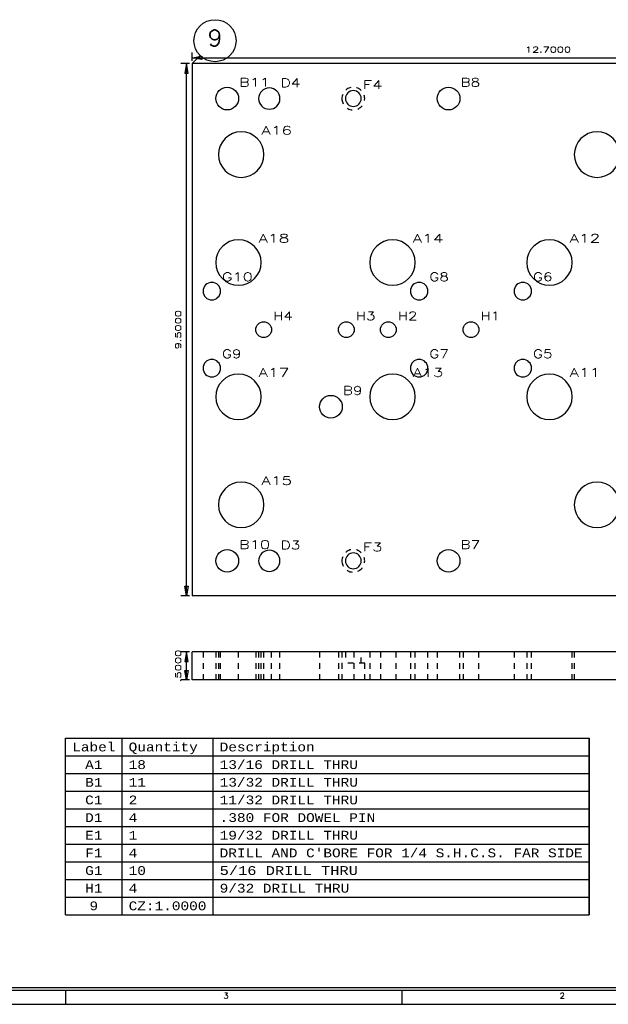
# Model space of a CAD drawing. Header units: inches. Extents: x 3 to 351, y 4 to 271.
# Tile 122 of 256: x 79 to 89, y 155 to 172. Entities that reach past the tile are written whole.
import ezdxf
from ezdxf.enums import TextEntityAlignment as Align

# ---------------------------------------------------------------- set-up
doc = ezdxf.new("R2010")
doc.units = ezdxf.units.IN
doc.header["$LTSCALE"] = 0.5
doc.header["$MEASUREMENT"] = 0
doc.linetypes.add('HIDDEN', pattern=[0.225, 0.15, -0.075])
for name, color, linetype in [('DSS', 7, 'Continuous'), ('MFB', 7, 'Continuous'), ('PLOTVIEW1', 7, 'Continuous')]:
    doc.layers.add(name, color=color, linetype=linetype)
doc.styles.add('VERO0-Simplex', font='simplex_.ttf')
doc.styles.add('VERO11-Courier New', font='cour.ttf')
doc.styles.add('VERO5-RomanD', font='romand__.ttf')

# ---------------------------------------------------------------- blocks, each defined once
blk = doc.blocks.new('ArrowheadClosed')
at = {"color": 0}
for p, q in [((0, 0), (-1, 0.18)), ((-1, 0.18), (-1, -0.18)), ((-1, -0.18), (0, 0))]:
    blk.add_line(p, q, dxfattribs=at)

msp = doc.modelspace()

# ---------------------------------------------------------------- linework, layer by layer
at = {"layer": 'DSS', "color": 56, "linetype": 'Continuous'}
for p, q in [((82.012, 171.487), (82.012, 171.637)), ((82.012, 171.537), (94.712, 171.537)), ((81.962, 171.437), (81.812, 171.437)), ((81.912, 161.937), (81.912, 171.437)), ((81.962, 161.937), (81.812, 161.937)), ((81.962, 160.937), (81.812, 160.937)), ((81.912, 160.437), (81.912, 160.937)), ((81.962, 160.437), (81.812, 160.437))]:
    msp.add_line(p, q, dxfattribs=at)
at = {"layer": 'DSS', "color": 9, "linetype": 'Continuous'}
for p, q in [((82.012, 171.437), (82.012, 161.937)), ((94.712, 171.437), (82.012, 171.437)), ((94.712, 161.937), (82.012, 161.937)), ((94.712, 160.937), (82.012, 160.937)), ((82.012, 160.437), (82.012, 160.937)), ((94.712, 160.437), (82.012, 160.437))]:
    msp.add_line(p, q, dxfattribs=at)
at = {"layer": 'DSS', "color": 254, "linetype": 'HIDDEN'}
for p, q in [((82.206, 160.937), (82.206, 160.437)), ((82.431, 160.937), (82.431, 160.437)), ((82.434, 160.937), (82.434, 160.437)), ((82.481, 160.937), (82.481, 160.437)), ((82.518, 160.437), (82.518, 160.937)), ((82.84, 160.437), (82.84, 160.937)), ((83.146, 160.937), (83.146, 160.437)), ((83.197, 160.937), (83.197, 160.437)), ((83.243, 160.437), (83.243, 160.937)), ((83.293, 160.437), (83.293, 160.937)), ((83.428, 160.437), (83.428, 160.937)), ((83.577, 160.437), (83.577, 160.937)), ((84.284, 160.937), (84.284, 160.437)), ((84.621, 160.937), (84.621, 160.437)), ((84.69, 160.437), (84.69, 160.937)), ((84.746, 160.937), (84.746, 160.737)), ((84.903, 160.437), (84.903, 160.937)), ((85.028, 160.737), (85.028, 160.937)), ((85.181, 160.937), (85.181, 160.437)), ((85.371, 160.937), (85.371, 160.437)), ((85.653, 160.437), (85.653, 160.937)), ((85.906, 160.937), (85.906, 160.437)), ((85.993, 160.437), (85.993, 160.937)), ((86.218, 160.437), (86.218, 160.937)), ((86.384, 160.937), (86.384, 160.437)), ((86.79, 160.437), (86.79, 160.937)), ((86.846, 160.937), (86.846, 160.437)), ((87.128, 160.437), (87.128, 160.937)), ((87.756, 160.937), (87.756, 160.437)), ((87.981, 160.937), (87.981, 160.437)), ((88.068, 160.437), (88.068, 160.937)), ((88.793, 160.437), (88.793, 160.937)), ((88.831, 160.937), (88.831, 160.437)), ((84.684, 160.737), (84.684, 160.437)), ((85.09, 160.737), (84.684, 160.737)), ((85.09, 160.437), (85.09, 160.737))]:
    msp.add_line(p, q, dxfattribs=at)
at = {"layer": 'DSS', "color": 9, "linetype": 'Continuous'}
for centre, radius in [((82.637, 170.812), 0.203), ((86.587, 170.812), 0.203), ((83.287, 166.687), 0.141), ((84.762, 166.687), 0.141), ((85.512, 166.687), 0.141), ((86.987, 166.687), 0.141), ((84.487, 165.312), 0.203), ((82.637, 162.562), 0.203), ((86.587, 162.562), 0.203)]:
    msp.add_circle(centre, radius, dxfattribs=at)
at = {"layer": 'DSS', "color": 9, "linetype": 'Continuous', "extrusion": (0, 0, -1)}
for centre, radius in [((-83.387, 170.812), 0.19), ((-84.887, 170.812), 0.141), ((-82.887, 169.812), 0.406), ((-89.237, 169.812), 0.406), ((-82.837, 167.885), 0.406), ((-85.587, 167.885), 0.406), ((-88.387, 167.885), 0.406), ((-82.362, 167.375), 0.156), ((-86.062, 167.375), 0.156), ((-87.912, 167.375), 0.156), ((-82.362, 166), 0.156), ((-86.062, 166), 0.156), ((-87.912, 166), 0.156), ((-82.837, 165.49), 0.406), ((-85.587, 165.49), 0.406), ((-88.387, 165.49), 0.406), ((-82.887, 163.562), 0.406), ((-89.237, 163.562), 0.406), ((-83.387, 162.562), 0.19), ((-84.887, 162.562), 0.141)]:
    msp.add_circle(centre, radius, dxfattribs=at)
at = {"layer": 'DSS', "color": 254, "linetype": 'HIDDEN', "extrusion": (0, 0, -1)}
for centre in [(-84.887, 170.812), (-84.887, 162.562)]:
    msp.add_circle(centre, 0.203, dxfattribs=at)
at = {"layer": 'MFB', "color": 56, "linetype": 'Continuous'}
for p, q in [((82.012, 171.437), (82.154, 171.579)), ((79.753, 156.247), (79.753, 159.397)), ((79.753, 159.397), (89.097, 159.397)), ((80.76, 156.247), (80.76, 159.397)), ((82.384, 156.247), (82.384, 159.397)), ((89.097, 156.247), (89.097, 159.397)), ((89.097, 159.397), (89.097, 156.247)), ((79.753, 159.082), (89.097, 159.082)), ((79.753, 158.767), (89.097, 158.767)), ((79.753, 158.452), (89.097, 158.452)), ((79.753, 158.137), (89.097, 158.137)), ((79.753, 157.822), (89.097, 157.822)), ((79.753, 157.507), (89.097, 157.507)), ((79.753, 157.192), (89.097, 157.192)), ((79.753, 156.877), (89.097, 156.877)), ((79.753, 156.562), (89.097, 156.562)), ((79.753, 156.247), (89.097, 156.247))]:
    msp.add_line(p, q, dxfattribs=at)
msp.add_circle((82.419, 171.845), 0.375, dxfattribs=at)
at = {"layer": 'PLOTVIEW1', "color": 97, "linetype": 'Continuous'}
for p, q in [((50.752, 154.948), (96.752, 154.948)), ((50.752, 154.898), (96.752, 154.898)), ((79.752, 154.898), (79.752, 154.648)), ((85.752, 154.898), (85.752, 154.648)), ((50.752, 154.648), (96.752, 154.648))]:
    msp.add_line(p, q, dxfattribs=at)

# ---------------------------------------------------------------- block references
at = {"layer": 'DSS', "color": 56, "linetype": 'Continuous', "extrusion": (0, 0, -1), "xscale": 0.170138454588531, "yscale": 0.170138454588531, "zscale": 0.170138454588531}
msp.add_blockref('ArrowheadClosed', (-82.012, 171.537), dxfattribs=at)
at = {"layer": 'DSS', "color": 56, "linetype": 'Continuous', "xscale": 0.170138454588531, "yscale": 0.170138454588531, "zscale": 0.170138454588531, "rotation": 90}
for p in [(81.912, 171.437), (81.912, 160.937)]:
    msp.add_blockref('ArrowheadClosed', p, dxfattribs=at)
at = {"layer": 'DSS', "color": 56, "linetype": 'Continuous', "extrusion": (0, 0, -1), "xscale": 0.170138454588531, "yscale": 0.170138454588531, "zscale": 0.170138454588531, "rotation": 270}
for p in [(-81.912, 161.937), (-81.912, 160.437)]:
    msp.add_blockref('ArrowheadClosed', p, dxfattribs=at)

# ---------------------------------------------------------------- texts
at = {"layer": 'DSS', "color": 230, "linetype": 'Continuous', "style": 'VERO0-Simplex', "width": 1.3898}
msp.add_text('12.7000', height=0.1, dxfattribs=at).set_placement((87.952, 171.637), (88.772, 171.637), align=Align.FIT)
at = {"layer": 'DSS', "color": 230, "linetype": 'Continuous', "style": 'VERO0-Simplex'}
for s, width, p, p2 in [('9.5000', 1.358929, (81.812, 166.337), (81.812, 167.037)), ('.5000', 1.376302, (81.812, 160.397), (81.812, 160.977))]:
    msp.add_text(s, height=0.1, rotation=90, dxfattribs=dict(at, width=width)).set_placement(p, p2, align=Align.FIT)
at = {"layer": 'MFB', "color": 7, "linetype": 'Continuous'}
for s, height, style, width, p, p2 in [('9', 0.286, 'VERO0-Simplex', 1.000424, (82.285, 171.75), (82.553, 171.75)), ('B11', 0.15, 'VERO0-Simplex', 1.372858, (82.851, 171.027), (83.401, 171.027)), ('D4', 0.15, 'VERO0-Simplex', 1.214546, (83.592, 171.018), (83.942, 171.018)), ('B8', 0.15, 'VERO0-Simplex', 1.10599, (86.801, 171.027), (87.151, 171.027)), ('F4', 0.15, 'VERO0-Simplex', 1.310939, (85.057, 170.983), (85.407, 170.983)), ('A16', 0.15, 'VERO0-Simplex', 1.349291, (83.245, 170.17), (83.795, 170.17)), ('A18', 0.15, 'VERO0-Simplex', 1.349291, (83.195, 168.243), (83.745, 168.243)), ('A14', 0.15, 'VERO0-Simplex', 1.349291, (85.945, 168.243), (86.495, 168.243)), ('A12', 0.15, 'VERO0-Simplex', 1.349291, (88.745, 168.243), (89.295, 168.243)), ('G10', 0.15, 'VERO0-Simplex', 1.373196, (82.543, 167.556), (83.093, 167.556)), ('G8', 0.15, 'VERO0-Simplex', 1.214546, (86.243, 167.556), (86.593, 167.556)), ('G6', 0.15, 'VERO0-Simplex', 1.214546, (88.093, 167.556), (88.443, 167.556)), ('H4', 0.15, 'VERO0-Simplex', 1.157918, (83.457, 166.858), (83.807, 166.858)), ('H3', 0.15, 'VERO0-Simplex', 1.157918, (84.932, 166.858), (85.282, 166.858)), ('H2', 0.15, 'VERO0-Simplex', 1.157918, (85.682, 166.858), (86.032, 166.858)), ('H1', 0.15, 'VERO0-Simplex', 1.276999, (87.157, 166.858), (87.507, 166.858)), ('G9', 0.15, 'VERO0-Simplex', 1.214546, (82.543, 166.181), (82.893, 166.181)), ('G7', 0.15, 'VERO0-Simplex', 1.214546, (86.243, 166.181), (86.593, 166.181)), ('G5', 0.15, 'VERO0-Simplex', 1.214546, (88.093, 166.181), (88.443, 166.181)), ('A17', 0.15, 'VERO0-Simplex', 1.349291, (83.195, 165.848), (83.745, 165.848)), ('A13', 0.15, 'VERO0-Simplex', 1.349291, (85.945, 165.848), (86.495, 165.848)), ('A11', 0.15, 'VERO0-Simplex', 1.449524, (88.745, 165.848), (89.295, 165.848)), ('B9', 0.15, 'VERO0-Simplex', 1.10599, (84.701, 165.527), (85.051, 165.527)), ('A15', 0.15, 'VERO0-Simplex', 1.349291, (83.245, 163.92), (83.795, 163.92)), ('B10', 0.15, 'VERO0-Simplex', 1.282617, (82.851, 162.777), (83.401, 162.777)), ('D3', 0.15, 'VERO0-Simplex', 1.214546, (83.592, 162.768), (83.942, 162.768)), ('B7', 0.15, 'VERO0-Simplex', 1.10599, (86.801, 162.777), (87.151, 162.777)), ('F3', 0.15, 'VERO0-Simplex', 1.310939, (85.057, 162.733), (85.407, 162.733)), ('18', 0.1575, 'VERO11-Courier New', 0.932229, (80.878, 158.846), (81.186, 158.846)), ('13/16 DRILL THRU', 0.15748, 'VERO11-Courier New', 0.932229, (82.502, 158.846), (84.969, 158.846)), ('11', 0.1575, 'VERO11-Courier New', 0.932229, (80.878, 158.531), (81.186, 158.531)), ('13/32 DRILL THRU', 0.15748, 'VERO11-Courier New', 0.932229, (82.502, 158.531), (84.969, 158.531)), ('2', 0.157, 'VERO11-Courier New', 0.932229, (80.878, 158.216), (81.032, 158.216)), ('11/32 DRILL THRU', 0.15748, 'VERO11-Courier New', 0.932229, (82.502, 158.216), (84.969, 158.216)), ('4', 0.157, 'VERO11-Courier New', 0.932229, (80.878, 157.901), (81.032, 157.901)), ('.380 FOR DOWEL PIN', 0.15748, 'VERO11-Courier New', 0.932229, (82.502, 157.901), (85.278, 157.901)), ('1', 0.157, 'VERO11-Courier New', 0.932229, (80.878, 157.586), (81.032, 157.586)), ('19/32 DRILL THRU', 0.15748, 'VERO11-Courier New', 0.932229, (82.502, 157.586), (84.969, 157.586)), ('4', 0.157, 'VERO11-Courier New', 0.932229, (80.878, 157.271), (81.032, 157.271)), ("DRILL AND C'BORE FOR 1/4 S.H.C.S. FAR SIDE", 0.15748, 'VERO11-Courier New', 0.932229, (82.502, 157.271), (88.979, 157.271)), ('10', 0.1575, 'VERO11-Courier New', 0.932229, (80.878, 156.956), (81.186, 156.956)), ('5/16 DRILL THRU', 0.15748, 'VERO11-Courier New', 0.994378, (82.502, 156.956), (84.969, 156.956)), ('4', 0.157, 'VERO11-Courier New', 0.932229, (80.878, 156.641), (81.032, 156.641)), ('9/32 DRILL THRU', 0.15748, 'VERO11-Courier New', 0.932229, (82.502, 156.641), (84.815, 156.641))]:
    msp.add_text(s, height=height, dxfattribs=dict(at, style=style, width=width)).set_placement(p, p2, align=Align.FIT)
at = {"layer": 'MFB', "color": 30, "linetype": 'Continuous', "style": 'VERO11-Courier New', "width": 0.932229}
for s, height, p, p2 in [('Label', 0.1575, (79.871, 159.161), (80.642, 159.161)), ('Quantity', 0.1575, (80.878, 159.161), (82.112, 159.161)), ('Description', 0.15748, (82.502, 159.161), (84.198, 159.161))]:
    msp.add_text(s, height=height, dxfattribs=at).set_placement(p, p2, align=Align.FIT)
at = {"layer": 'MFB', "color": 12, "linetype": 'Continuous', "style": 'VERO11-Courier New', "width": 0.932229}
for s, p, p2 in [('A1', (80.102, 158.846), (80.41, 158.846)), ('B1', (80.102, 158.531), (80.41, 158.531)), ('C1', (80.102, 158.216), (80.41, 158.216)), ('D1', (80.102, 157.901), (80.41, 157.901)), ('E1', (80.102, 157.586), (80.41, 157.586)), ('F1', (80.102, 157.271), (80.41, 157.271)), ('G1', (80.102, 156.956), (80.41, 156.956)), ('H1', (80.102, 156.641), (80.41, 156.641))]:
    msp.add_text(s, height=0.1575, dxfattribs=at).set_placement(p, p2, align=Align.FIT)
at = {"layer": 'MFB', "color": 96, "linetype": 'Continuous', "style": 'VERO11-Courier New', "width": 0.932229}
for s, height, p, p2 in [('9', 0.157, (80.179, 156.326), (80.333, 156.326)), ('CZ:1.0000', 0.1575, (80.878, 156.326), (82.266, 156.326))]:
    msp.add_text(s, height=height, dxfattribs=at).set_placement(p, p2, align=Align.FIT)
at = {"layer": 'PLOTVIEW1', "color": 56, "linetype": 'Continuous', "style": 'VERO5-RomanD', "width": 1.000527}
for s, p, p2 in [('3', (82.568, 154.75), (82.662, 154.75)), ('2', (88.568, 154.75), (88.662, 154.75))]:
    msp.add_text(s, height=0.1, dxfattribs=at).set_placement(p, p2, align=Align.FIT)

doc.saveas('drawing.dxf')
